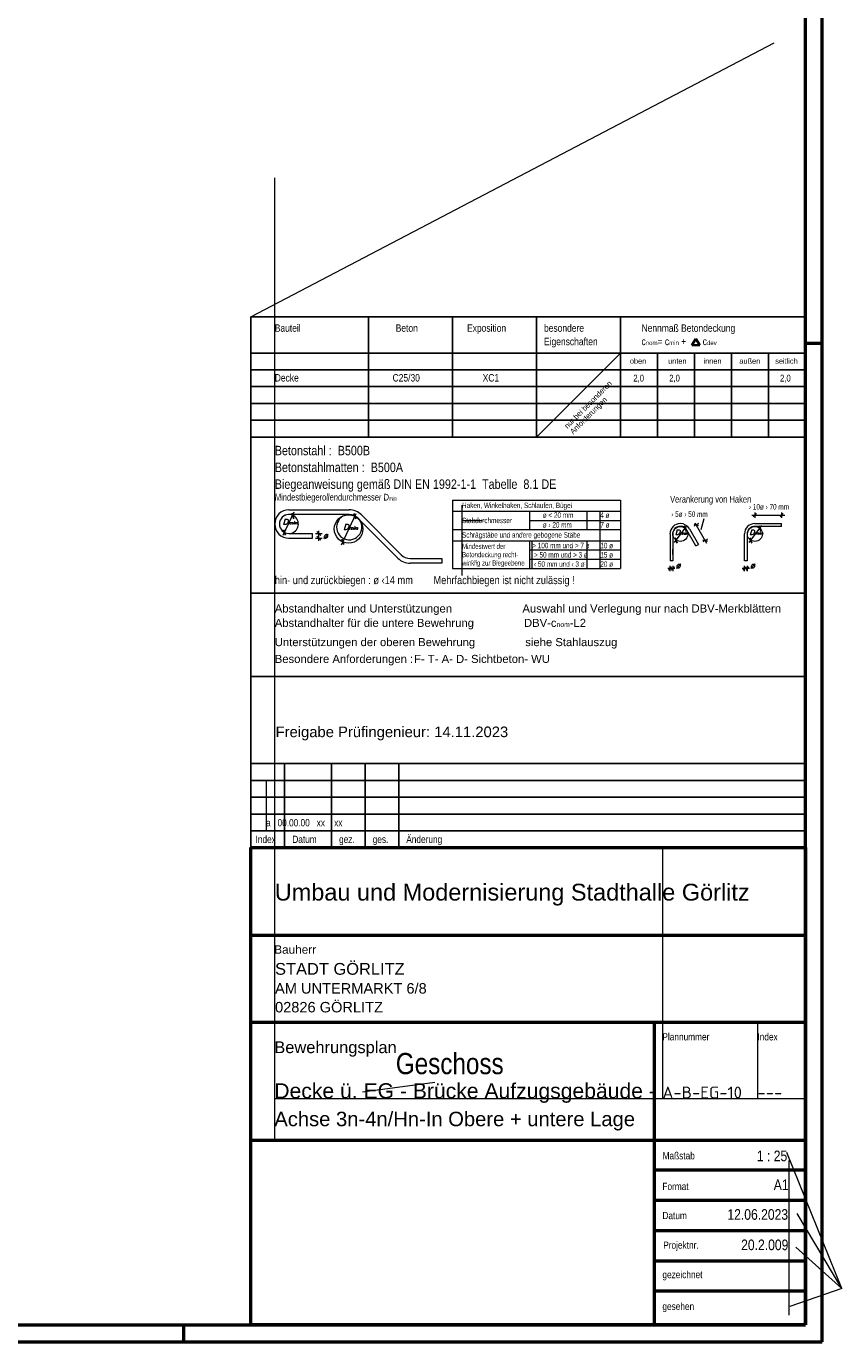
# Model space of a CAD drawing. Header units: millimetres. Extents: x 0 to 52.2, y 0 to 62.8.
# Tile 5 of 7: x 30.2 to 42.3, y 0 to 19.6. Entities that reach past the tile are written whole.
import ezdxf
from ezdxf.enums import TextEntityAlignment as Align

# ---------------------------------------------------------------- set-up
doc = ezdxf.new("R2010")
doc.units = ezdxf.units.MM
doc.styles.add('Arial', font='arial.ttf')
doc.styles.add('Arial Narrow', font='ARIALN.TTF')
doc.styles.add('isocp', font='isocp', dxfattribs={"width": 1.1})
doc.styles.add('Italic', font='Italic', dxfattribs={"width": 1.15})
doc.styles.add('msoutlook', font='msoutlook', dxfattribs={"width": 0.7, "oblique": 1.570796})

msp = doc.modelspace()

# ---------------------------------------------------------------- linework, layer by layer
at = {"color": 4, "linetype": 'Continuous', "lineweight": 50}
for p, q in [((42.05, 0), (42.05, 29.7)), ((41.8, 0.25), (41.8, 29.45)), ((33.55, 0.25), (33.55, 7.35)), ((33.55, 7.35), (41.8, 7.35)), ((41.8, 7.35), (41.8, 1.75)), ((33.55, 6.05), (41.8, 6.05)), ((41.8, 5), (41.8, 4.75)), ((41.8, 4.75), (33.55, 4.75)), ((39.55, 4.75), (39.55, 0.25)), ((33.55, 3), (41.8, 3)), ((41.8, 2.55), (39.55, 2.55)), ((41.8, 2.1), (39.55, 2.1)), ((41.8, 1.65), (39.55, 1.65)), ((41.8, 1.75), (41.8, 0.25)), ((41.8, 1.2), (39.55, 1.2)), ((41.8, 0.75), (39.55, 0.75)), ((1, 0.25), (41.8, 0.25)), ((41.8, 0.25), (33.55, 0.25)), ((0, 0), (42.05, 0))]:
    msp.add_line(p, q, dxfattribs=at)
at = {"color": 3, "linetype": 'Continuous', "lineweight": 25}
for p, q in [((41.8, 15.248), (41.8, 19.448)), ((33.55, 13.459), (33.55, 15.248)), ((33.55, 15.248), (41.8, 15.248)), ((35.3, 15.248), (35.3, 13.459)), ((36.55, 15.248), (36.55, 13.459)), ((37.8, 15.248), (37.8, 13.459)), ((39.05, 15.248), (39.05, 13.459)), ((41.8, 15.248), (41.8, 13.459)), ((33.55, 14.709), (41.8, 14.709)), ((39.6, 14.709), (39.6, 13.459)), ((40.15, 14.709), (40.15, 13.459)), ((40.7, 14.709), (40.7, 13.459)), ((41.25, 14.709), (41.25, 13.459)), ((41.8, 14.709), (41.8, 13.459)), ((33.55, 14.459), (41.8, 14.459)), ((33.55, 14.209), (41.8, 14.209)), ((33.55, 13.959), (41.8, 13.959)), ((33.55, 13.709), (41.8, 13.709)), ((33.55, 13.459), (33.55, 8.465)), ((33.55, 13.459), (41.8, 13.459)), ((41.8, 8.465), (41.8, 13.459)), ((34.187, 12.244), (34.158, 12.324)), ((35.111, 12.243), (35.082, 12.323)), ((39.998, 12.14), (40.027, 12.061)), ((40.143, 12.16), (40.209, 12.142)), ((41.025, 12.271), (41.073, 12.319)), ((41.107, 12.14), (41.136, 12.061)), ((41.423, 12.271), (41.471, 12.319)), ((34.036, 12.079), (34.065, 11.999)), ((34.591, 11.994), (34.531, 12.054)), ((34.591, 11.924), (34.531, 11.984)), ((34.901, 11.938), (34.93, 11.858)), ((39.865, 11.961), (39.894, 11.881)), ((40.974, 11.961), (41.003, 11.881)), ((40.276, 11.926), (40.342, 11.908)), ((39.81, 11.528), (39.762, 11.48)), ((39.804, 11.48), (39.852, 11.528)), ((40.918, 11.528), (40.87, 11.48)), ((40.912, 11.48), (40.96, 11.528)), ((33.55, 11.138), (41.8, 11.138)), ((33.55, 9.898), (41.8, 9.898)), ((33.55, 7.35), (33.55, 8.6)), ((41.8, 8.6), (33.55, 8.6)), ((34.05, 7.35), (34.05, 8.6)), ((34.75, 7.35), (34.75, 8.6)), ((35.25, 7.35), (35.25, 8.6)), ((35.75, 7.35), (35.75, 8.6)), ((41.8, 7.35), (41.8, 8.6)), ((33.55, 8.35), (41.8, 8.35)), ((33.55, 8.1), (41.8, 8.1)), ((33.55, 7.85), (41.8, 7.85)), ((33.55, 7.6), (41.8, 7.6))]:
    msp.add_line(p, q, dxfattribs=at)
at = {"color": 9, "linetype": 'Continuous', "lineweight": 0}
for p, q in [((33.55, 15.248), (41.336, 19.326)), ((33.905, 7.35), (33.905, 17.316)), ((37.8, 13.459), (39.05, 14.709)), ((36.69, 12.444), (36.69, 12.357)), ((36.69, 12.357), (36.69, 12.082)), ((38.748, 11.504), (38.748, 12.357)), ((36.69, 12.219), (36.99, 12.219)), ((36.69, 12.082), (36.69, 11.397)), ((37.735, 11.504), (37.735, 11.917)), ((33.775, 8.35), (33.775, 7.6)), ((33.905, 3), (33.905, 7.35)), ((39.673, 7.35), (39.673, 3.62)), ((41.087, 4.75), (41.087, 3.62)), ((36.285, 3.856), (35.21, 3.712)), ((33.898, 3.62), (41.8, 3.62)), ((42.341, 0.792), (41.523, 2.815)), ((41.552, 2.696), (41.552, 0.393)), ((42.341, 0.792), (41.677, 1.906)), ((42.341, 0.792), (41.66, 1.408)), ((42.341, 0.792), (41.568, 0.526))]:
    msp.add_line(p, q, dxfattribs=at)
at = {"color": 2, "linetype": 'Continuous', "lineweight": 35}
for p, q in [((40.112, 14.825), (40.17, 14.92)), ((40.17, 14.92), (40.228, 14.825)), ((40.228, 14.825), (40.112, 14.825))]:
    msp.add_line(p, q, dxfattribs=at)
at = {"color": 4, "linetype": 'Continuous', "lineweight": 50, "ltscale": 0.5}
for p, q in [((42.05, 14.85), (41.8, 14.85)), ((32.55, 0), (32.55, 0.25))]:
    msp.add_line(p, q, dxfattribs=at)
at = {"color": 5, "linetype": 'Continuous', "lineweight": 18}
for p, q in [((34.031, 12), (34.192, 12.346)), ((34.115, 12.374), (35.012, 12.374)), ((36.55, 12.522), (36.55, 11.504)), ((36.55, 12.522), (39.05, 12.522)), ((36.55, 12.357), (39.05, 12.357)), ((37.697, 12.357), (37.697, 12.082)), ((38.55, 12.357), (38.55, 12.082)), ((39.05, 12.522), (39.05, 11.504)), ((41.049, 12.335), (41.049, 12.255)), ((41.447, 12.335), (41.447, 12.255)), ((35.012, 12.304), (34.115, 12.304)), ((34.898, 11.856), (35.114, 12.32)), ((35.737, 11.657), (35.145, 12.249)), ((35.786, 11.707), (35.194, 12.299)), ((37.697, 12.219), (39.05, 12.219)), ((39.855, 11.89), (40.042, 12.143)), ((40.211, 12.171), (40.141, 12.131)), ((40.157, 12.184), (40.33, 11.881)), ((40.248, 12.085), (40.294, 12.247)), ((40.964, 11.89), (41.151, 12.143)), ((41.004, 12.295), (41.494, 12.295)), ((41.049, 12.171), (41.447, 12.171)), ((41.447, 12.129), (41.447, 12.171)), ((34.115, 12.024), (34.465, 12.024)), ((34.115, 11.954), (34.465, 11.954)), ((34.465, 11.954), (34.465, 12.024)), ((34.511, 12.024), (34.611, 12.024)), ((34.511, 11.954), (34.611, 11.954)), ((34.561, 11.914), (34.561, 12.064)), ((36.55, 12.082), (39.05, 12.082)), ((39.786, 12.017), (39.786, 11.619)), ((39.828, 12.017), (39.828, 11.619)), ((40.171, 11.839), (40.038, 12.072)), ((40.074, 12.093), (40.208, 11.859)), ((40.894, 11.619), (40.894, 12.017)), ((40.936, 12.017), (40.936, 11.619)), ((41.447, 12.129), (41.049, 12.129)), ((36.55, 11.917), (39.05, 11.917)), ((37.697, 11.917), (37.697, 11.504)), ((37.697, 11.779), (39.05, 11.779)), ((38.55, 11.917), (38.55, 11.504)), ((39.828, 11.713), (39.828, 11.793)), ((40.171, 11.839), (40.208, 11.859)), ((40.344, 11.937), (40.274, 11.898)), ((35.919, 11.652), (36.391, 11.652)), ((36.391, 11.582), (35.919, 11.582)), ((36.391, 11.652), (36.391, 11.582)), ((37.697, 11.642), (39.05, 11.642)), ((39.828, 11.619), (39.786, 11.619)), ((40.936, 11.619), (40.894, 11.619)), ((36.55, 11.504), (39.05, 11.504)), ((39.86, 11.504), (39.754, 11.504)), ((39.786, 11.464), (39.786, 11.544)), ((39.828, 11.544), (39.828, 11.464)), ((40.968, 11.504), (40.862, 11.504)), ((40.894, 11.464), (40.894, 11.544)), ((40.936, 11.544), (40.936, 11.464))]:
    msp.add_line(p, q, dxfattribs=at)
for centre, radius in [((35.003, 12.091), 0.212), ((39.94, 12.017), 0.112), ((41.049, 12.017), 0.112)]:
    msp.add_circle(centre, radius, dxfattribs=at)
for centre, radius, start, end in [((34.115, 12.165), 0.211, 90, 270), ((35.012, 12.117), 0.258, 45, 90), ((34.115, 12.165), 0.141, 90, 180), ((34.115, 12.165), 0.141, 180, 270), ((34.115, 12.165), 0.141, 270, 119.6747), ((35.012, 12.117), 0.188, 44.9998, 90), ((39.94, 12.017), 0.155, 90, 180), ((39.94, 12.017), 0.154, 29.6747, 90), ((41.049, 12.017), 0.155, 90, 180), ((39.94, 12.017), 0.113, 90, 180), ((39.94, 12.017), 0.113, 29.6746, 90), ((41.049, 12.017), 0.113, 90, 180), ((35.919, 11.839), 0.258, 225, 270), ((35.919, 11.839), 0.187, 225.0002, 270)]:
    msp.add_arc(centre, radius, start, end, dxfattribs=at)
at = {"color": 9, "linetype": 'Continuous', "lineweight": 0}
msp.add_arc((35.012, 12.117), 0.188, 90, 44.9998, dxfattribs=at)

# ---------------------------------------------------------------- texts
at = {"color": 2, "lineweight": 35}
for s, height, style, p in [('Bauteil', 0.11, 'Arial Narrow', (33.905, 15.025)), ('Beton', 0.11, 'Arial Narrow', (35.704, 15.025)), ('Exposition', 0.11, 'Arial Narrow', (36.766, 15.025)), ('besondere', 0.11, 'Arial Narrow', (37.911, 15.025)), ('Nennmaß Betondeckung', 0.11, 'Arial Narrow', (39.362, 15.025)), ('Eigenschaften', 0.11, 'Arial Narrow', (37.911, 14.825)), ('Decke', 0.11, 'Arial Narrow', (33.905, 14.285)), ('C25/30', 0.11, 'Arial Narrow', (35.658, 14.285)), ('XC1', 0.11, 'Arial Narrow', (36.998, 14.285)), ('2,0', 0.1, 'Arial Narrow', (39.24, 14.285)), ('2,0', 0.1, 'Arial Narrow', (39.773, 14.285)), ('2,0', 0.1, 'Arial Narrow', (41.423, 14.285)), ('Betonstahl :  B500B', 0.14, 'Arial Narrow', (33.905, 13.188)), ('Betonstahlmatten :  B500A', 0.14, 'Arial Narrow', (33.905, 12.938)), ('Biegeanweisung gemäß DIN EN 1992-1-1  Tabelle  8.1 DE', 0.14, 'Arial Narrow', (33.905, 12.688)), ('hin- und zurückbiegen : ø ‹14 mm        Mehrfachbiegen ist nicht zulässig !', 0.12, 'Arial Narrow', (33.905, 11.271)), ('Abstandhalter und Unterstützungen', 0.12, 'Arial', (33.905, 10.848)), ('Auswahl und Verlegung nur nach DBV-Merkblättern', 0.12, 'Arial', (37.59, 10.848)), ('Unterstützungen der oberen Bewehrung                siehe Stahlauszug', 0.12, 'Arial', (33.905, 10.348)), ('Besondere Anforderungen :', 0.12, 'Arial', (33.905, 10.098)), ('Umbau und Modernisierung Stadthalle Görlitz', 0.25, 'Arial', (33.905, 6.563)), ('STADT GÖRLITZ', 0.175, 'Arial', (33.909, 5.459)), ('AM UNTERMARKT 6/8', 0.1555, 'Arial', (33.909, 5.179)), ('02826 GÖRLITZ', 0.1555, 'Arial', (33.909, 4.899)), ('Bewehrungsplan', 0.175, 'Arial', (33.898, 4.293))]:
    msp.add_text(s, height=height, dxfattribs=dict(at, style=style)).set_placement(p)
at = {"color": 3, "lineweight": 25}
for s, height, style, p in [('oben', 0.08, 'Arial Narrow', (39.189, 14.549)), ('unten', 0.08, 'Arial Narrow', (39.758, 14.549)), ('innen', 0.08, 'Arial Narrow', (40.285, 14.549)), ('außen', 0.08, 'Arial Narrow', (40.818, 14.549)), ('seitlich', 0.08, 'Arial Narrow', (41.351, 14.549)), ('Freigabe Prüfingenieur: 14.11.2023', 0.1575, 'Arial', (33.917, 8.994)), ('Index', 0.1075, 'Arial Narrow', (33.619, 7.42)), ('Datum', 0.1075, 'Arial Narrow', (34.166, 7.42)), ('gez.', 0.1075, 'Arial Narrow', (34.862, 7.42)), ('ges.', 0.1075, 'Arial Narrow', (35.362, 7.42)), ('Änderung', 0.1075, 'Arial Narrow', (35.862, 7.42)), ('Bauherr', 0.125, 'Arial', (33.898, 5.772)), ('Plannummer', 0.1075, 'Arial Narrow', (39.673, 4.482)), ('Index', 0.1075, 'Arial Narrow', (41.087, 4.482)), ('Maßstab', 0.1075, 'Arial Narrow', (39.676, 2.713)), ('Format', 0.1075, 'Arial Narrow', (39.673, 2.256)), ('Datum', 0.1075, 'Arial Narrow', (39.673, 1.823)), ('Projektnr.', 0.1075, 'Arial Narrow', (39.685, 1.383)), ('gezeichnet', 0.1075, 'Arial Narrow', (39.673, 0.945)), ('gesehen', 0.1075, 'Arial Narrow', (39.673, 0.472))]:
    msp.add_text(s, height=height, dxfattribs=dict(at, style=style)).set_placement(p)
at = {"color": 3, "lineweight": 25, "style": 'msoutlook', "oblique": 1.5708, "width": 0.7}
for s, height, p in [('Verankerung von Haken', 0.1, (39.786, 12.484)), ('Haken, Winkelhaken, Schlaufen, Bügel', 0.081, (36.69, 12.402)), ('ø < 20 mm', 0.081, (37.892, 12.257)), ('4 ø', 0.081, (38.748, 12.257)), ('Stabdurchmesser', 0.081, (36.69, 12.178)), ('ø › 20 mm', 0.081, (37.892, 12.112)), ('7 ø', 0.081, (38.748, 12.112)), ('Schrägstäbe und andere gebogene Stäbe', 0.081, (36.69, 11.962)), ('Mindestwert der', 0.0775, (36.69, 11.795)), ('Betondeckung recht-', 0.0775, (36.69, 11.671)), ('> 100 mm und > 7 ø', 0.081, (37.735, 11.804)), (' > 50 mm und > 3 ø', 0.081, (37.735, 11.666)), ('10 ø', 0.081, (38.748, 11.804)), ('15 ø', 0.081, (38.748, 11.666)), ('winklig zur Biegeebene', 0.0775, (36.69, 11.547)), (' ‹ 50 mm und ‹ 3 ø', 0.081, (37.735, 11.529)), ('20 ø', 0.081, (38.748, 11.529))]:
    msp.add_text(s, height=height, dxfattribs=at).set_placement(p)
for s, p in [('› 5ø › 50 mm', (39.803, 12.311)), ('› 10ø › 70 mm', (40.96, 12.421))]:
    msp.add_text(s, height=0.081, dxfattribs=at).set_placement(p, align=Align.MIDDLE_LEFT)
at = {"color": 3, "lineweight": 25, "style": 'Italic', "width": 1.15}
for p in [(34.621, 11.994), (39.867, 11.551), (40.976, 11.551)]:
    msp.add_text('ø', height=0.081, dxfattribs=at).set_placement(p, align=Align.MIDDLE_LEFT)
at = {"color": 9, "lineweight": 0}
for s, height, style, p in [('F- T- A- D- Sichtbeton- WU', 0.12, 'Arial', (35.978, 10.098)), ('a   00.00.00   xx    xx', 0.1075, 'Arial Narrow', (33.775, 7.667)), ('Geschoss', 0.315, 'Arial Narrow', (35.706, 3.98))]:
    msp.add_text(s, height=height, dxfattribs=dict(at, style=style)).set_placement(p)
at = {"color": 4, "lineweight": 50, "style": 'Arial'}
for s, height, p in [('Decke ü. EG - Brücke Aufzugsgebäude -', 0.225, (33.898, 3.62)), ('Achse 3n-4n/Hn-In Obere + untere Lage', 0.215, (33.898, 3.206))]:
    msp.add_text(s, height=height, dxfattribs=at).set_placement(p)
at = {"color": 3, "lineweight": 25, "style": 'isocp', "width": 1.15}
for s, p in [('A-B-EG-10', (39.673, 3.62)), ('---', (41.087, 3.62))]:
    msp.add_text(s, height=0.175, dxfattribs=at).set_placement(p)
at = {"color": 2, "lineweight": 35, "style": 'Arial Narrow'}
for s, p in [('1 : 25', (41.53, 2.685)), ('A1', (41.55, 2.256)), ('12.06.2023', (41.543, 1.814)), ('20.2.009', (41.547, 1.362))]:
    msp.add_text(s, height=0.1575, dxfattribs=at).set_placement(p, align=Align.RIGHT)
at = {"color": 2, "lineweight": 35, "attachment_point": 7, "line_spacing_factor": 0.9}
for s, insert, char_height, style in [('c{\\A1;\\H.6x;\\S^ nom;}= c{\\A1;\\H.6x;\\S^ min;} +       c{\\A1;\\H.6x;\\S^ dev;}', (39.362, 14.825), 0.11, 'Arial Narrow'), ('Abstandhalter für die untere Bewehrung                DBV-c{\\A1;\\H.6x;\\S^ nom;}-L2', (33.905, 10.598), 0.12, 'Arial')]:
    msp.add_mtext(s, dxfattribs=dict(at, insert=insert, char_height=char_height, style=style))
at = {"color": 9, "lineweight": 0, "insert": (38.362, 13.478), "char_height": 0.08, "attachment_point": 7, "rotation": 45, "line_spacing_factor": 0.9, "style": 'Arial Narrow'}
msp.add_mtext('nur bei besonderen{\\P}Anforderungen', dxfattribs=at)
at = {"color": 3, "lineweight": 25, "line_spacing_factor": 0.9}
for s, insert, char_height, attachment_point, style in [('Mindestbiegerollendurchmesser D{\\A1;\\H.6x;\\S^ min;}', (33.905, 12.484), 0.1, 7, 'msoutlook'), ('D{\\A1;\\H.6x;\\S^ min;}', (34.129, 12.237), 0.081, 2, 'Italic'), ('D{\\A1;\\H.6x;\\S^ min;}', (35.03, 12.161), 0.081, 2, 'Italic'), ('D{\\A1;\\H.6x;\\S^ min;}', (39.958, 12.079), 0.075, 2, 'Italic'), ('D{\\A1;\\H.6x;\\S^ min;}', (41.066, 12.079), 0.075, 2, 'Italic')]:
    msp.add_mtext(s, dxfattribs=dict(at, insert=insert, char_height=char_height, attachment_point=attachment_point, style=style))

doc.saveas('drawing.dxf')
